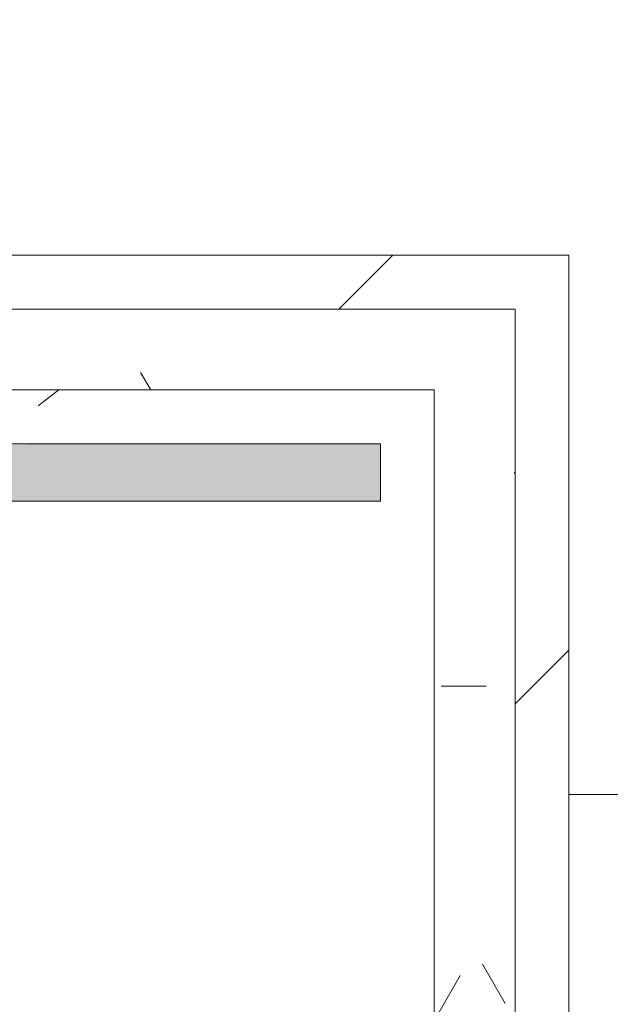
# Model space of a CAD drawing. Header units: millimetres. Extents: x 5980700 to 6194397, y -12939 to 2351883.
# Tile 66 of 124: x 6036257 to 6036367, y -3742 to -3559. Entities that reach past the tile are written whole.
import ezdxf

# ---------------------------------------------------------------- set-up
doc = ezdxf.new("R2010")
doc.units = ezdxf.units.MM
for name, color, linetype, lineweight in [('A-FLOR-PATT', 8, 'Continuous', 18), ('A-WALL', 113, 'Continuous', 18), ('A-WALL-PATT', 111, 'Continuous', 25), ('S-COLS', 52, 'Continuous', 9)]:
    doc.layers.add(name, color=color, linetype=linetype, lineweight=lineweight)
pattern_1 = [(0, (0, 0), (101.6, 25.4), [8.382, -67.818, 8.382, -67.818, -406.4]), (0, (0, 0), (101.6, 25.4), [-152.4, 8.382, -144.018, 8.382, -67.818, -177.8]), (0, (0, 0), (101.6, 25.4), [-381, 8.382, -42.418, 8.382, -118.618]), (120, (38.1, 12.7), (-72.79704525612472, 75.28818102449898), [8.381999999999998, -67.81799999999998, 8.381999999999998, -67.81799999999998, -406.3999999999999]), (120, (38.1, 12.7), (-72.79704525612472, 75.28818102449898), [-152.4, 8.381999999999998, -144.018, 8.381999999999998, -67.81799999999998, -177.8]), (120, (38.1, 12.7), (-72.79704525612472, 75.28818102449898), [-380.9999999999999, 8.381999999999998, -42.41799999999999, 8.381999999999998, -118.618]), (240, (50.8, 63.5), (-28.80295474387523, -100.688181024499), [8.382, -67.818, 8.382, -67.818, -406.4]), (240, (50.8, 63.5), (-28.80295474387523, -100.688181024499), [-152.4, 8.382, -144.018, 8.382, -67.818, -177.8]), (240, (50.8, 63.5), (-28.80295474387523, -100.688181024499), [-381, 8.382, -42.418, 8.382, -118.618])]
pattern_2 = [(45, (0, 0), (-53.03300858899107, 53.03300858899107), [])]

# ---------------------------------------------------------------- blocks, each defined once
blk = doc.blocks.new('_ARQPWR_Pilar perfil I - _TP01-4283042-PLANTA DE CAIMENTO DE PISOS - TÉRREO')
at = {"layer": 'S-COLS', "lineweight": 5}
blk.add_hatch(color=256, dxfattribs=at).paths.add_polyline_path([(5.34999999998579, -122.999999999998), (127.9999999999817, -122.999999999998), (127.9999999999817, -112.2999999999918), (16.04999999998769, -112.2999999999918), (8.483957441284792, -109.1660425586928), (5.34999999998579, -101.5999999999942), (5.349999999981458, 101.6000000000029), (8.483957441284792, 109.1660425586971), (16.04999999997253, 112.3000000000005), (127.9999999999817, 112.3000000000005), (127.9999999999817, 123.0000000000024), (-128.0000000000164, 122.4003904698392), (-128.0000000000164, 112.3000000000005), (-16.05000000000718, 112.3000000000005), (-8.483957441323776, 109.1660425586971), (-5.350000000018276, 101.6000000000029), (-5.352570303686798, -101.6062052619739), (-8.483957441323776, -109.1660425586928), (-16.05000000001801, -112.2999999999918), (-128.0000000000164, -112.307521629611), (-127.3958969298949, -122.999999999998), (-5.346365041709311, -122.999999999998)])
at = {"layer": 'S-COLS', "color": 90, "lineweight": 5}
for p, q in [((127.9999999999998, 123.0000000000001), (-128.0000000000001, 123.0000000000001)), ((127.9999999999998, 112.3000000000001), (127.9999999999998, 123.0000000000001)), ((16.04999999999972, 112.3000000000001), (127.9999999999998, 112.3000000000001))]:
    blk.add_line(p, q, dxfattribs=at)
blk = doc.blocks.new('FX-PNC-PILAR-TP2 - FX-PNC-PILAR-TP01-4296264-PLANTA DE CAIMENTO DE PISOS - TÉRREO')
at = {"layer": 'A-WALL-PATT', "lineweight": 5}
h = blk.add_hatch(dxfattribs=at)
h.set_pattern_fill('FP_108', color=135, style=0, pattern_type=2)
h.set_pattern_definition([(49.99999999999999, (2e-05, -3e-05), (364.3679291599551, -31.87829433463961), [38.1, -419.1]), (355, (2e-05, -3e-05), (-70.48585119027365, 382.1133031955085), [30.48, -335.28]), (100.451, (30.364, -2.657), (293.8850033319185, 350.2333756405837), [32.38, -356.18]), (46.184, (2e-05, 101.6), (542.1584806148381, -84.08582678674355), [57.15, -628.65]), (96.636, (45.18, 94.59299999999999), (474.8048986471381, 494.8554198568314), [48.57, -534.27]), (351.184, (2e-05, 101.6), (474.8101998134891, 494.8500824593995), [45.72, -502.92]), (21, (50.8, 76.2), (303.2284677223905, -204.530461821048), [38.1, -419.1]), (326, (50.8, 76.2), (123.6038908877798, 368.3760440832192), [30.48, -335.28]), (71.45100000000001, (76.069, 59.15600000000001), (426.8341253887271, 163.8427355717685), [32.38, -356.18]), (37.50000000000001, (2e-05, -3e-05), (6.176645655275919, 169.1101515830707), [16.764, -314.452, 16.764, -323.596, -336.55]), (37.50000000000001, (2e-05, -3e-05), (6.176645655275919, 169.1101515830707), [-671.576, 16.764, -319.786]), (7.499999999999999, (2e-05, -3e-05), (133.63887623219, 200.3614940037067), [16.764, -177.292, 16.764, -306.832, -128.27]), (7.499999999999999, (2e-05, -3e-05), (133.63887623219, 200.3614940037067), [-517.6519999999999, 16.764, -111.506]), (327.5, (-113.284, -3e-05), (271.1818188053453, -11.45836264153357), [16.764, -110.236, 16.764, -379.476, -525.78]), (327.5, (-113.284, -3e-05), (271.1818188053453, -11.45836264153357), [-523.24, 16.764, -509.016]), (317.5, (-164.084, -3e-05), (296.2585102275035, 50.85284694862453), [16.764, -148.336, 16.764, -246.38, -373.38]), (317.5, (-164.084, -3e-05), (296.2585102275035, 50.85284694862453), [-428.244, 16.764, -356.616])])
h.paths.add_polyline_path([(-4287.253516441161, -3893.84182177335), (-4140.61664669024, -3893.84182177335), (-4140.61664669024, -3627.841821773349), (-4291.627681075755, -3627.841821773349), (-4291.627681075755, -3637.841821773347), (-4150.616646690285, -3637.841821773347), (-4150.616646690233, -3648.541821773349), (-4262.566646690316, -3648.541821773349), (-4270.132689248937, -3651.675779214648), (-4273.266646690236, -3659.241821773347), (-4272.617582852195, -3864.008800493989), (-4270.132689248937, -3870.007864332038), (-4262.566646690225, -3873.141821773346), (-4150.616646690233, -3873.141821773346), (-4150.616646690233, -3883.841821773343), (-4291.627681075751, -3883.841821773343), (-4291.627681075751, -3893.841821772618)])
h.paths.add_polyline_path([(-4291.627681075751, -3871.883041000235), (-4286.833374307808, -3869.362714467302), (-4283.966646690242, -3862.340588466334), (-4284.615710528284, -3657.674843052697), (-4287.759559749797, -3651.675779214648), (-4291.627681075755, -3649.800602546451), (-4291.627681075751, -3870.007864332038)])
at = {"layer": 'A-WALL', "color": 130, "lineweight": 9}
for p, q in [((-4140.61664669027, -3627.841821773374), (-4272.298216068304, -3627.841821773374)), ((-4140.61664669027, -3893.841821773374), (-4140.61664669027, -3627.841821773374))]:
    blk.add_line(p, q, dxfattribs=at)
blk = doc.blocks.new('BE-PMSa-MOD-ARQ-CONEXAODOFUTURO-EX-000-R_rvt-1-PLANTA DE CAIMENTO DE PISOS - TÉRREO')
at = {"layer": 'A-FLOR-PATT', "lineweight": 5}
h = blk.add_hatch(dxfattribs=at)
h.set_pattern_fill('FP_19', color=71, style=0, pattern_type=2)
h.set_pattern_definition([(0, (1076.385, -4153.340999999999), (0, 450), []), (90, (1076.385, -4153.340999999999), (-450, 2.755455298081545e-14), [])])
h.paths.add_polyline_path([(-1408.117406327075, -6885.841005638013), (-1448.117406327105, -6885.841005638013), (-1448.117406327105, -6165.841005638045), (-1458.117406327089, -6165.841005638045), (-1458.117406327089, -6154.841005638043), (-1478.122472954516, -6154.841005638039), (-1478.122472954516, -6265.841005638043), (-1497.12247295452, -6265.841005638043), (-1497.12247295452, -6135.841005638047), (-1458.117406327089, -6135.841005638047), (-1458.117406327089, -6125.841005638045), (-1448.117406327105, -6125.841005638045), (-1448.117406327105, -6085.84100563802), (-1408.117406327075, -6085.84100563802), (-1408.117406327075, -6125.841005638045), (-1398.117406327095, -6125.841005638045), (-1398.117406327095, -6135.841005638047), (-1359.11233969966, -6135.841005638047), (-1359.11233969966, -6265.841005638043), (-1378.112339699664, -6265.841005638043), (-1379.117406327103, -6154.841005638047), (-1398.117406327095, -6154.841005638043), (-1398.117406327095, -6165.841005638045), (-1408.117406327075, -6165.841005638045), (-1408.117406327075, -6804.748590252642)])
h.paths.add_polyline_path([(-422.2840729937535, -6885.841005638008), (-462.2840729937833, -6885.841005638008), (-462.2840729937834, -6165.841005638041), (-472.284072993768, -6165.841005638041), (-472.284072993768, -6154.841005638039), (-492.2891396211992, -6154.841005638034), (-492.2891396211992, -6265.841005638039), (-511.2891396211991, -6265.841005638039), (-511.2891396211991, -6135.841005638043), (-472.284072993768, -6135.841005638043), (-472.284072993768, -6125.841005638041), (-462.2840729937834, -6125.841005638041), (-462.2840729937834, -6085.841005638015), (-422.2840729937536, -6085.841005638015), (-422.2840729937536, -6125.841005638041), (-412.2840729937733, -6125.841005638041), (-412.2840729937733, -6135.841005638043), (-373.2790063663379, -6135.841005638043), (-373.2790063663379, -6265.841005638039), (-392.2790063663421, -6265.841005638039), (-393.2840729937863, -6154.841005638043), (-412.2840729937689, -6154.841005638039), (-412.2840729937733, -6165.841005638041), (-422.2840729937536, -6165.841005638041), (-422.2840729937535, -6804.748590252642)])
h.paths.add_polyline_path([(563.5492603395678, -6885.841005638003), (523.5492603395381, -6885.841005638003), (523.5492603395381, -6165.841005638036), (513.5492603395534, -6165.841005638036), (513.5492603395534, -6154.84100563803), (493.5441937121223, -6154.841005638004), (493.5441937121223, -6265.841005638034), (474.5441937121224, -6265.841005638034), (474.5441937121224, -6135.841005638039), (513.5492603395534, -6135.841005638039), (513.5492603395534, -6125.841005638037), (523.5492603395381, -6125.841005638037), (523.5492603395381, -6085.841005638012), (563.5492603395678, -6085.841005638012), (563.5492603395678, -6125.841005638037), (573.5492603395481, -6125.841005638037), (573.5492603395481, -6135.841005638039), (612.5543269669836, -6135.841005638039), (612.5543269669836, -6265.841005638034), (593.5543269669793, -6265.841005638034), (592.5492603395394, -6154.841005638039), (573.5492603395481, -6154.841005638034), (573.5492603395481, -6165.841005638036), (563.5492603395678, -6165.841005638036), (563.5492603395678, -6804.748590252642)])
h.paths.add_polyline_path([(1549.382593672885, -6885.841005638), (1509.382593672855, -6885.841005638), (1509.382593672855, -6165.841005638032), (1499.38259367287, -6165.841005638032), (1499.38259367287, -6154.841005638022), (1479.377527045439, -6154.841005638), (1479.377527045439, -6265.84100563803), (1460.377527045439, -6265.84100563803), (1460.377527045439, -6135.841005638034), (1499.38259367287, -6135.841005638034), (1499.38259367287, -6125.841005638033), (1509.382593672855, -6125.841005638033), (1509.382593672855, -6085.841005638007), (1549.382593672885, -6085.841005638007), (1549.382593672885, -6125.841005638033), (1559.382593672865, -6125.841005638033), (1559.382593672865, -6135.841005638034), (1598.387660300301, -6135.841005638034), (1598.387660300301, -6265.84100563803), (1579.387660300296, -6265.84100563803), (1578.382593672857, -6154.841005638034), (1559.382593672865, -6154.84100563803), (1559.382593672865, -6165.841005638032), (1549.382593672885, -6165.841005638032), (1549.382593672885, -6839.505983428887)])
h.paths.add_polyline_path([(-3379.784072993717, -6885.841005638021), (-3419.784072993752, -6885.841005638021), (-3419.784072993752, -6165.841005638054), (-3429.784072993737, -6165.841005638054), (-3429.784072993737, -6154.841005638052), (-3449.789139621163, -6154.841005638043), (-3449.789139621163, -6265.841005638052), (-3468.789139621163, -6265.841005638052), (-3468.789139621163, -6135.841005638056), (-3429.784072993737, -6135.841005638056), (-3429.784072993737, -6125.841005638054), (-3419.784072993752, -6125.841005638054), (-3419.784072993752, -6085.841005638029), (-3379.784072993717, -6085.841005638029), (-3379.784072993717, -6125.841005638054), (-3369.784072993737, -6125.841005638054), (-3369.784072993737, -6135.841005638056), (-3330.779006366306, -6135.841005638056), (-3330.779006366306, -6265.841005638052), (-3349.779006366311, -6265.841005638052), (-3350.784072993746, -6154.841005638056), (-3369.784072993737, -6154.841005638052), (-3369.784072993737, -6165.841005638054), (-3379.784072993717, -6165.841005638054), (-3379.784072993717, -6804.748590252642)])
h.paths.add_polyline_path([(-2393.950739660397, -6885.841005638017), (-2433.950739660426, -6885.841005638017), (-2433.950739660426, -6165.841005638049), (-2443.950739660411, -6165.841005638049), (-2443.950739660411, -6154.841005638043), (-2463.955806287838, -6154.841005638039), (-2463.955806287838, -6265.841005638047), (-2482.955806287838, -6265.841005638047), (-2482.955806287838, -6135.841005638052), (-2443.950739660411, -6135.841005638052), (-2443.950739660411, -6125.84100563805), (-2433.950739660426, -6125.84100563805), (-2433.950739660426, -6085.841005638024), (-2393.950739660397, -6085.841005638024), (-2393.950739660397, -6125.84100563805), (-2383.950739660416, -6125.84100563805), (-2383.950739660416, -6135.841005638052), (-2344.945673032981, -6135.841005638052), (-2344.945673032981, -6265.841005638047), (-2363.945673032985, -6265.841005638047), (-2364.950739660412, -6154.841005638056), (-2383.950739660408, -6154.841005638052), (-2383.950739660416, -6165.841005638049), (-2393.950739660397, -6165.841005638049), (-2393.950739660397, -6804.748590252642)])
h.paths.add_polyline_path([(-1633.586260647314, -8187.825683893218), (-1326.11487301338, -8187.825683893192), (-1326.11487301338, -6915.841005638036), (-1408.117406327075, -6915.841005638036), (-1408.117406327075, -6885.841005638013), (-1222.284072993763, -6885.841005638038), (-1222.284072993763, -6915.841005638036), (-1296.11487301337, -6915.841005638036), (-1296.11487301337, -8187.825683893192), (-340.281539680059, -8187.825683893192), (-340.281539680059, -6915.841005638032), (-422.2840729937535, -6915.841005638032), (-422.2840729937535, -6885.841005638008), (-236.4507396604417, -6885.841005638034), (-236.4507396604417, -6915.841005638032), (-310.281539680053, -6915.841005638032), (-310.2815396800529, -8187.825683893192), (645.5517936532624, -8187.825683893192), (645.5517936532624, -6915.841005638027), (563.5492603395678, -6915.841005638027), (563.5492603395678, -6885.841005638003), (749.3825936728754, -6885.84100563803), (749.3825936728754, -6915.841005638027), (675.5517936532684, -6915.841005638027), (675.5517936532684, -8187.825683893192), (1631.385126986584, -8187.825683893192), (1631.385126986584, -6915.841005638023), (1549.382593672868, -6915.841005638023), (1549.382593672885, -6885.841005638), (1876.385126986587, -6885.841005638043), (1876.385126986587, -5160.841005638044), (1819.382593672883, -5160.84100563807), (1819.382593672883, -5130.841005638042), (1876.385126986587, -5130.841005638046), (1876.385126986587, -3880.841005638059), (1437.385126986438, -3880.841005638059), (1436.385126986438, -3898.231985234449), (1424.554938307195, -3898.231985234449), (1424.554938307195, -3931.218364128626), (1419.460598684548, -3931.218364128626), (1419.460598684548, -3946.925911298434), (1413.385126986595, -3946.925911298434), (1413.385126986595, -3958.858886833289), (1444.385126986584, -3958.858886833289), (1444.385126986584, -3970.828505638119), (1370.385126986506, -3970.828505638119), (1370.385126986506, -3958.948636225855), (1401.385126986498, -3958.858886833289), (1401.385126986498, -3946.925911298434), (1395.309655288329, -3946.925911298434), (1395.309655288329, -3931.218364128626), (1390.215315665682, -3931.218364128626), (1390.215315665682, -3898.231985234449), (1377.385126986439, -3897.231985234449), (1377.385126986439, -3880.841005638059), (938.3851269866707, -3880.841005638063), (938.385126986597, -5130.841005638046), (1019.382593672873, -5130.841005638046), (1019.382593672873, -5160.841005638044), (816.3825936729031, -5160.84100563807), (816.3825936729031, -5130.841005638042), (908.3851269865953, -5130.841005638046), (908.3851269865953, -3880.841005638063), (469.3851269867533, -3880.841005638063), (468.3851269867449, -3898.231985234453), (456.554938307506, -3898.231985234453), (456.554938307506, -3931.21836412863), (451.4605986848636, -3931.21836412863), (451.4605986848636, -3946.925911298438), (445.3851269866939, -3946.925911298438), (445.3851269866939, -3958.948636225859), (476.3851269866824, -3958.948636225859), (476.3851269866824, -3970.828505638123), (402.3851269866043, -3970.828505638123), (402.3851269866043, -3958.858886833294), (433.3851269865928, -3958.858886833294), (433.3851269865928, -3946.925911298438), (427.3096552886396, -3946.925911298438), (427.3096552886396, -3931.21836412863), (422.2153156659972, -3931.21836412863), (422.2153156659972, -3898.231985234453), (409.3851269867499, -3897.231985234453), (409.3851269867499, -3880.841005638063), (-29.61487301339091, -3880.841005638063), (-29.61487301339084, -5130.841005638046), (16.38259367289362, -5130.841005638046), (16.38259367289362, -5160.841005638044), (-116.6174063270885, -5160.84100563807), (-116.6174063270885, -5130.841005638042), (-59.61487301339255, -5130.841005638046), (-59.61487301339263, -3880.841005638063), (-498.6148730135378, -3880.841005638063), (-499.6148730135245, -3898.231985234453), (-511.4450616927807, -3898.231985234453), (-511.4450616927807, -3931.21836412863), (-516.5394013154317, -3931.21836412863), (-516.5394013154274, -3946.925911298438), (-522.6148730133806, -3946.925911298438), (-522.6148730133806, -3958.858886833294), (-491.6148730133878, -3958.858886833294), (-491.6148730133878, -3970.828505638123), (-565.614873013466, -3970.828505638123), (-565.614873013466, -3958.948636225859), (-534.6148730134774, -3958.858886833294), (-534.6148730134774, -3946.925911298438), (-540.6903447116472, -3946.925911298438), (-540.6903447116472, -3931.21836412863), (-545.7846843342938, -3931.21836412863), (-545.7846843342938, -3898.231985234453), (-558.6148730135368, -3897.231985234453), (-558.6148730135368, -3880.841005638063), (-997.6148730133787, -3880.841005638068), (-997.6148730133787, -5130.841005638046), (-916.6174063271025, -5130.841005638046), (-916.6174063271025, -5160.841005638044), (-1084.617406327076, -5160.84100563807), (-1084.617406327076, -5130.841005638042), (-1027.61487301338, -5130.841005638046), (-1027.614873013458, -3880.841005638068), (-1466.614873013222, -3880.841005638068), (-1467.614873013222, -3898.231985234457), (-1479.44506169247, -3898.231985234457), (-1479.44506169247, -3931.218364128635), (-1484.539401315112, -3931.218364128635), (-1484.539401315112, -3946.925911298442), (-1490.614873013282, -3946.925911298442), (-1490.614873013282, -3958.948636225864), (-1459.614873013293, -3958.948636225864), (-1459.614873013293, -3970.828505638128), (-1533.614873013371, -3970.828505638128), (-1533.614873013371, -3958.858886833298), (-1502.614873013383, -3958.858886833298), (-1502.614873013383, -3946.925911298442), (-1508.690344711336, -3946.925911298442), (-1508.690344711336, -3931.218364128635), (-1513.784684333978, -3931.218364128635), (-1513.784684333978, -3898.231985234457), (-1526.614873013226, -3897.231985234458), (-1526.614873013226, -3880.841005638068), (-1965.614873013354, -3880.841005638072), (-1965.614873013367, -5130.841005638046), (-1884.61740632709, -5130.841005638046), (-1884.61740632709, -5160.841005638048), (-2052.617406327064, -5160.84100563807), (-2052.617406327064, -5130.841005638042), (-1995.614873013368, -5130.841005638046), (-1995.614873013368, -3880.841005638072), (-2434.614873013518, -3880.841005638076), (-2435.614873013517, -3898.231985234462), (-2447.445061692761, -3898.231985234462), (-2447.445061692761, -3931.218364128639), (-2452.539401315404, -3931.218364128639), (-2452.539401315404, -3946.925911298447), (-2458.614873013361, -3946.925911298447), (-2458.614873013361, -3958.858886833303), (-2427.614873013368, -3958.858886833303), (-2427.614873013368, -3970.828505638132), (-2501.614873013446, -3970.828505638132), (-2501.614873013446, -3958.948636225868), (-2470.614873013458, -3958.858886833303), (-2470.614873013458, -3946.925911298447), (-2476.690344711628, -3946.925911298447), (-2476.690344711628, -3931.218364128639), (-2481.78468433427, -3931.218364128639), (-2481.78468433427, -3898.231985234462), (-2494.614873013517, -3897.231985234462), (-2494.614873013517, -3880.841005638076), (-2933.614873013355, -3880.841005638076), (-2933.614873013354, -5130.841005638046), (-2852.617406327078, -5130.841005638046), (-2852.617406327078, -5160.841005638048), (-2963.614873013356, -5160.841005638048), (-2963.614873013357, -3730.841005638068), (-273.614873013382, -3730.841005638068), (-273.6148730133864, -1905.841005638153), (-333.6148730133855, -1905.841005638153), (-333.6148730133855, -1920.841005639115), (-403.6148730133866, -1920.841005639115), (-403.6148730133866, -1905.841005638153), (-413.6148730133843, -1905.841005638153), (-413.6148730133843, -2645.841005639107), (-403.614873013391, -2645.841005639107), (-403.614873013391, -2656.841005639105), (-383.6098063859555, -2656.841005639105), (-383.6098063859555, -2545.841005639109), (-364.6098063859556, -2545.841005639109), (-364.6098063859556, -2675.841005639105), (-403.614873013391, -2675.841005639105), (-403.614873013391, -2685.841005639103), (-413.6148730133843, -2685.841005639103), (-413.6148730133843, -2725.841005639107), (-443.614873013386, -2725.841005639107), (-443.614873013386, -2685.841005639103), (-453.6148730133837, -2685.841005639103), (-453.6148730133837, -2675.841005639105), (-492.6199396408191, -2675.841005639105), (-492.6199396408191, -2545.841005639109), (-473.6199396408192, -2545.841005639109), (-472.6148730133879, -2656.841005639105), (-453.6148730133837, -2656.841005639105), (-453.6148730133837, -2645.841005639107), (-443.614873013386, -2645.841005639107), (-443.614873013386, -1905.841005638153), (-1243.614873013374, -1905.841005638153), (-1243.614873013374, -1920.841005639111), (-1313.614873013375, -1920.841005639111), (-1313.614873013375, -1905.841005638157), (-1861.627696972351, -1905.841005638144), (-1861.627696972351, -2730.841005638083), (-1891.627696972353, -2730.841005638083), (-1891.627696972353, -2503.341005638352), (-4291.627696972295, -2503.34100563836), (-4291.627696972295, -3602.841794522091), (-4115.616662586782, -3602.841794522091), (-4115.616662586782, -3918.841794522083), (-4291.627696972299, -3918.841794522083), (-4291.62769697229, -6885.841005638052), (-4179.784072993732, -6885.841005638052), (-4179.784072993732, -6915.841005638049), (-4291.62769697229, -6915.841005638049), (-4291.62769697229, -8187.825683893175), (-3297.781539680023, -8187.825683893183), (-3297.781539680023, -6915.841005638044), (-3379.784072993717, -6915.841005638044), (-3379.784072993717, -6885.841005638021), (-3193.950739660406, -6885.841005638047), (-3193.950739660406, -6915.841005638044), (-3267.781539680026, -6915.841005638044), (-3267.781539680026, -8187.825683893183), (-2311.948206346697, -8187.825683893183), (-2311.948206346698, -6915.84100563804), (-2393.950739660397, -6915.84100563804), (-2393.950739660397, -6885.841005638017), (-2208.117406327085, -6885.841005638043), (-2208.117406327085, -6915.84100563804), (-2281.948206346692, -6915.84100563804), (-2281.948206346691, -8187.825683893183), (-1634.040783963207, -8187.825683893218)])
h.paths.add_polyline_path([(1081.283969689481, -8177.824964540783), (974.2429165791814, -8177.757752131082), (969.89444838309, -8176.62737626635), (962.5990053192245, -8171.491896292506), (958.4892938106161, -8163.573126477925), (957.9528572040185, -8159.112278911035), (958.3458896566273, -8046.283814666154), (960.307945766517, -8039.866218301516), (963.7283128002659, -8032.919235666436), (963.7283128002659, -7942.145418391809), (961.4375489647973, -7935.578149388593), (960.4463710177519, -7926.6496358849), (961.5940795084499, -7650.620109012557), (964.0656786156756, -7630.220274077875), (974.8299487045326, -7602.120334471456), (992.0949357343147, -7577.474922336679), (1014.827323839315, -7557.759074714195), (1044.094972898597, -7543.599703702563), (1071.00633885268, -7537.47041637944), (1104.593384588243, -7534.802663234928), (1150.72110646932, -7533.999939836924), (1177.139309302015, -7534.536061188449), (1217.145192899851, -7537.754905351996), (1245.244404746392, -7544.159408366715), (1272.081338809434, -7557.769795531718), (1294.810519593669, -7577.489024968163), (1312.071615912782, -7602.136909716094), (1322.831558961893, -7630.238285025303), (1326.446371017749, -7660.111296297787), (1325.461348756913, -7935.551189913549), (1322.756520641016, -7944.035336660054), (1322.75652064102, -8032.919235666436), (1327.175489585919, -8039.484241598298), (1328.701960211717, -8047.249322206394), (1328.191987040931, -8166.732035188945), (1324.318356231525, -8173.441360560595), (1317.609030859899, -8177.314991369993), (1313.735400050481, -8177.824964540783)])
h.paths.add_polyline_path([(327.9020667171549, -8177.824964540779), (-11.59041675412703, -8177.757752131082), (-15.938884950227, -8176.627376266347), (-23.23432801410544, -8171.491896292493), (-27.34403952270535, -8163.573126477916), (-27.88047612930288, -8159.11227891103), (-27.48744367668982, -8046.283814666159), (-25.52538756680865, -8039.866218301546), (-22.10502053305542, -8032.919235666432), (-22.10502053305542, -7942.145418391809), (-24.39578436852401, -7935.578149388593), (-25.38696231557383, -7926.649635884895), (-24.23925382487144, -7650.620109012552), (-21.76765471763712, -7630.220274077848), (-11.00338462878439, -7602.120334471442), (6.261602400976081, -7577.474922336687), (28.99399050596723, -7557.759074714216), (58.26163956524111, -7543.599703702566), (85.1730055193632, -7537.470416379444), (118.760051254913, -7534.802663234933), (164.8877731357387, -7533.999939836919), (197.9780157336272, -7535.04143530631), (231.3118595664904, -7537.754905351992), (259.4110714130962, -7544.159408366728), (286.2480054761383, -7557.769795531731), (308.9771862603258, -7577.48902496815), (326.2382825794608, -7602.136909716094), (336.9982256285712, -7630.238285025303), (340.613037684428, -7660.111296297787), (339.6280154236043, -7935.551189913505), (336.9231873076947, -7944.035336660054), (336.923187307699, -8032.919235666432), (341.3421562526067, -8039.484241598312), (342.8686268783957, -8047.249322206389), (342.3586537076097, -8166.73203518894), (338.4850228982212, -8173.441360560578), (331.7756975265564, -8177.314991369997)])
h.paths.add_polyline_path([(-992.9312666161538, -8177.824964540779), (-1001.772218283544, -8176.627376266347), (-1009.067661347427, -8171.491896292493), (-1013.177372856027, -8163.573126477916), (-1013.713809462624, -8159.11227891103), (-1013.320777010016, -8046.283814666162), (-1011.358720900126, -8039.866218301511), (-1007.938353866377, -8032.919235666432), (-1007.938353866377, -7942.145418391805), (-1010.229117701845, -7935.57814938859), (-1011.220295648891, -7926.649635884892), (-1010.072587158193, -7650.620109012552), (-1007.600988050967, -7630.22027407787), (-996.8367179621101, -7602.120334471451), (-979.5717309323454, -7577.474922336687), (-956.8393428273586, -7557.75907471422), (-927.5716937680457, -7543.599703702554), (-900.6603278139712, -7537.470416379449), (-867.0732820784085, -7534.802663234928), (-820.9455601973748, -7533.999939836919), (-794.5273573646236, -7534.536061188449), (-754.5214737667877, -7537.754905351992), (-726.4222619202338, -7544.159408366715), (-699.5853278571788, -7557.769795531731), (-676.8561470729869, -7577.489024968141), (-659.5950507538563, -7602.136909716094), (-648.8351077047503, -7630.238285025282), (-645.2202956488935, -7660.111296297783), (-646.2053179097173, -7935.55118991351), (-648.9101460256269, -7944.035336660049), (-648.9101460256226, -8032.919235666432), (-644.4911770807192, -8039.484241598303), (-642.9647064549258, -8047.249322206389), (-643.4746796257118, -8166.73203518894), (-647.3483104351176, -8173.441360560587), (-654.0576358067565, -8177.314991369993), (-661.1148590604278, -8177.824964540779), (-979.7632562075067, -8177.824964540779)])
h.paths.add_polyline_path([(-1863.06921016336, -8177.824964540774), (-1973.078744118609, -8177.757752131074), (-1977.427212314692, -8176.627376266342), (-1984.722655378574, -8171.491896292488), (-1988.832366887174, -8163.573126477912), (-1989.368803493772, -8159.112278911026), (-1988.975771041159, -8046.283814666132), (-1987.013714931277, -8039.866218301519), (-1983.593347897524, -8032.919235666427), (-1983.593347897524, -7942.145418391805), (-1985.884111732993, -7935.578149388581), (-1986.875289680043, -7926.649635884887), (-1985.72758118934, -7650.620109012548), (-1983.255982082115, -7630.22027407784), (-1972.491711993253, -7602.120334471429), (-1955.226724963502, -7577.474922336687), (-1932.494336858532, -7557.75907471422), (-1903.22668779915, -7543.599703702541), (-1876.315321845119, -7537.470416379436), (-1842.728276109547, -7534.802663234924), (-1796.60055422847, -7533.999939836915), (-1770.182351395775, -7534.53606118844), (-1730.176467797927, -7537.754905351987), (-1702.077255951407, -7544.159408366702), (-1675.240321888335, -7557.769795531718), (-1652.511141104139, -7577.489024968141), (-1635.250044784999, -7602.136909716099), (-1624.449879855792, -7630.570680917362), (-1620.875289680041, -7660.111296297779), (-1621.860311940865, -7935.551189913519), (-1624.565140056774, -7944.035336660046), (-1624.56514005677, -8032.919235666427), (-1620.146171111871, -8039.484241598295), (-1618.619700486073, -8047.249322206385), (-1619.129673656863, -8166.732035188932), (-1623.003304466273, -8173.441360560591), (-1629.712629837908, -8177.314991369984), (-1633.586260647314, -8177.824964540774)])
h.paths.add_polyline_path([(-2619.419593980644, -8177.82496454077), (-2958.912077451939, -8177.75775213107), (-2963.260545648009, -8176.627376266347), (-2970.555988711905, -8171.491896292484), (-2974.665700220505, -8163.573126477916), (-2975.202136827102, -8159.112278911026), (-2974.809104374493, -8046.283814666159), (-2972.847048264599, -8039.866218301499), (-2969.426681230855, -8032.919235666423), (-2969.426681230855, -7942.145418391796), (-2971.717445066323, -7935.578149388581), (-2972.708623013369, -7926.343502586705), (-2971.56091452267, -7650.620109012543), (-2969.089315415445, -7630.220274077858), (-2958.325045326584, -7602.120334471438), (-2941.060058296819, -7577.474922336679), (-2918.327670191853, -7557.759074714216), (-2889.060021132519, -7543.599703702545), (-2862.148655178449, -7537.470416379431), (-2828.561609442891, -7534.802663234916), (-2782.4338875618, -7533.999939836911), (-2756.015684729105, -7534.536061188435), (-2716.009801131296, -7537.754905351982), (-2687.910589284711, -7544.159408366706), (-2661.073655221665, -7557.769795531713), (-2638.344474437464, -7577.489024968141), (-2621.08337811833, -7602.136909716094), (-2610.323435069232, -7630.23828502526), (-2606.708623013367, -7660.111296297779), (-2607.693645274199, -7935.551189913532), (-2610.398473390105, -7944.035336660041), (-2610.3984733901, -8032.919235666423), (-2605.979504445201, -8039.48424159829), (-2604.453033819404, -8047.24932220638), (-2604.963006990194, -8166.732035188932), (-2608.836637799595, -8173.441360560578), (-2615.545963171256, -8177.314991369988)])
h.paths.add_polyline_path([(-3630.1498973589, -8105.84028628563), (-3969.023528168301, -8105.330313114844), (-3975.732853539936, -8101.456682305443), (-3979.606484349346, -8094.747356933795), (-3980.116457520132, -8090.87372612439), (-3980.116457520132, -7975.264643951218), (-3978.589986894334, -7967.499563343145), (-3974.171017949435, -7960.934557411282), (-3974.171017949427, -7871.338078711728), (-3976.875846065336, -7863.56651165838), (-3977.860868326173, -7854.637361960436), (-3976.712378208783, -7578.635430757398), (-3974.171017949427, -7558.057631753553), (-3963.48611322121, -7530.152231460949), (-3944.369171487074, -7503.894264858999), (-3919.652445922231, -7483.835936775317), (-3896.658902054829, -7472.174730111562), (-3866.537949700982, -7465.428494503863), (-3828.55380661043, -7462.551382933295), (-3781.621430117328, -7462.015261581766), (-3756.007881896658, -7462.817984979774), (-3721.171753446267, -7465.770227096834), (-3693.081068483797, -7472.168114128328), (-3666.241821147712, -7485.77439645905), (-3643.509433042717, -7505.490244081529), (-3626.244446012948, -7530.135656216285), (-3615.142810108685, -7561.020111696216), (-3611.858645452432, -7588.126618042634), (-3612.852046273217, -7863.593471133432), (-3615.142810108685, -7872.075620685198), (-3615.142810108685, -7962.107780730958), (-3611.722443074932, -7967.881540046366), (-3609.760386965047, -7974.299136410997), (-3609.367354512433, -7980.998444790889), (-3609.903791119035, -8091.58844822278), (-3614.013502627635, -8099.507218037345), (-3621.308945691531, -8104.642698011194), (-3625.657413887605, -8105.77307387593)])
h.paths.add_polyline_path([(-2052.617406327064, -5960.841005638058), (-2092.617406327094, -5960.841005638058), (-2092.617406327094, -5920.841005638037), (-2102.617406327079, -5920.841005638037), (-2102.617406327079, -5910.841005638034), (-2141.62247295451, -5910.841005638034), (-2141.62247295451, -5780.841005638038), (-2122.62247295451, -5780.841005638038), (-2121.61740632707, -5891.841005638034), (-2102.617406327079, -5891.841005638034), (-2102.617406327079, -5880.841005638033), (-2092.617406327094, -5880.841005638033), (-2092.617406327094, -5160.84100563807), (-2052.617406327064, -5160.84100563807), (-2052.617406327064, -5880.841005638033), (-2042.61740632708, -5880.841005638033), (-2042.61740632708, -5891.841005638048), (-2022.612339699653, -5891.84100563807), (-2022.612339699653, -5780.841005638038), (-2003.612339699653, -5780.841005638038), (-2003.612339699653, -5910.841005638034), (-2042.61740632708, -5910.841005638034), (-2042.61740632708, -5920.841005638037), (-2052.617406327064, -5920.841005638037)])
h.paths.add_polyline_path([(-116.6174063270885, -5960.841005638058), (-156.6174063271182, -5960.841005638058), (-156.6174063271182, -5920.841005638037), (-166.6174063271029, -5920.841005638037), (-166.6174063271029, -5910.841005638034), (-205.6224729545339, -5910.841005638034), (-205.622472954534, -5780.841005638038), (-186.6224729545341, -5780.841005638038), (-185.6174063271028, -5891.841005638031), (-166.6174063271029, -5891.841005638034), (-166.6174063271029, -5880.841005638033), (-156.6174063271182, -5880.841005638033), (-156.6174063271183, -5160.84100563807), (-116.6174063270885, -5160.84100563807), (-116.6174063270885, -5880.841005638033), (-106.6174063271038, -5880.841005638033), (-106.6174063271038, -5891.841005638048), (-86.61233969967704, -5891.84100563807), (-86.61233969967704, -5780.841005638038), (-67.61233969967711, -5780.841005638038), (-67.61233969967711, -5910.841005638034), (-106.6174063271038, -5910.841005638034), (-106.6174063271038, -5920.841005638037), (-116.6174063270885, -5920.841005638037)])
h.paths.add_polyline_path([(776.3825936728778, -5960.841005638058), (776.3825936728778, -5920.841005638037), (766.382593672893, -5920.841005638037), (766.382593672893, -5910.841005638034), (727.3775270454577, -5910.841005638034), (727.3775270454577, -5780.841005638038), (746.3775270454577, -5780.841005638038), (747.3825936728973, -5891.841005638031), (766.382593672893, -5891.841005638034), (766.382593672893, -5880.841005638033), (776.3825936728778, -5880.841005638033), (776.3825936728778, -5160.84100563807), (816.3825936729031, -5160.84100563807), (816.3825936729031, -5880.841005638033), (826.3825936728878, -5880.841005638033), (826.3825936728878, -5891.841005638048), (846.3876603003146, -5891.84100563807), (846.3876603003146, -5780.841005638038), (865.3876603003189, -5780.841005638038), (865.3876603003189, -5910.841005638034), (826.3825936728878, -5910.841005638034), (826.3825936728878, -5920.841005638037), (816.3825936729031, -5920.841005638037), (816.3825936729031, -5960.841005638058)])
h.paths.add_polyline_path([(1819.382593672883, -5960.841005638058), (1779.382593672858, -5960.841005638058), (1779.382593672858, -5920.841005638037), (1769.382593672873, -5920.841005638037), (1769.382593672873, -5910.841005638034), (1730.377527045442, -5910.841005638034), (1730.377527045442, -5780.841005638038), (1749.377527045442, -5780.841005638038), (1750.382593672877, -5891.841005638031), (1769.382593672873, -5891.841005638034), (1769.382593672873, -5880.841005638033), (1779.382593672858, -5880.841005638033), (1779.382593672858, -5160.84100563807), (1819.382593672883, -5160.84100563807), (1819.382593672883, -5880.841005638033), (1829.382593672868, -5880.841005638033), (1829.382593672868, -5891.841005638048), (1849.387660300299, -5891.84100563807), (1849.387660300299, -5780.841005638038), (1868.387660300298, -5780.841005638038), (1868.387660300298, -5910.841005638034), (1829.382593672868, -5910.841005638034), (1829.382593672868, -5920.841005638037), (1819.382593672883, -5920.841005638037)])
h.paths.add_polyline_path([(-1084.617406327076, -5960.841005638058), (-1124.617406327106, -5960.841005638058), (-1124.617406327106, -5920.841005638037), (-1134.617406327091, -5920.841005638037), (-1134.617406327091, -5910.841005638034), (-1173.622472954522, -5910.841005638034), (-1173.622472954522, -5780.841005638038), (-1154.622472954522, -5780.841005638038), (-1153.617406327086, -5891.841005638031), (-1134.617406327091, -5891.841005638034), (-1134.617406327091, -5880.841005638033), (-1124.617406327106, -5880.841005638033), (-1124.617406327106, -5160.84100563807), (-1084.617406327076, -5160.84100563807), (-1084.617406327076, -5880.841005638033), (-1074.617406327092, -5880.841005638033), (-1074.617406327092, -5891.841005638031), (-1054.612339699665, -5891.841005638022), (-1054.612339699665, -5780.841005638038), (-1035.612339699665, -5780.841005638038), (-1035.612339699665, -5910.841005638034), (-1074.617406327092, -5910.841005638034), (-1074.617406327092, -5920.841005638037), (-1084.617406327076, -5920.841005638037)])
h.paths.add_polyline_path([(-3110.634122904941, -2404.163055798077), (-3089.559253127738, -2402.354946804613), (-3132.171954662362, -2402.354946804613)])
h.paths.add_polyline_path([(-2291.627696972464, -2404.163055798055), (-2270.089865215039, -2402.35494680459), (-2313.165528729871, -2402.35494680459)])
h.paths.add_polyline_path([(-3853.61484510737, -2404.163055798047), (-3832.077013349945, -2402.354946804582), (-3875.152676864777, -2402.354946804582)])
h.paths.add_polyline_path([(-3142.339160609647, -2401.501406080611), (-3183.55053015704, -2395.193534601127), (-3167.436312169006, -2399.394490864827)])
h.paths.add_polyline_path([(-2323.332734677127, -2401.501406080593), (-2364.544104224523, -2395.193534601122), (-2348.429886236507, -2399.394490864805)])
h.paths.add_polyline_path([(-3885.319882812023, -2401.501406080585), (-3924.116436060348, -2395.82307415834), (-3910.41703437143, -2399.394490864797)])
h.paths.add_polyline_path([(-3078.929085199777, -2401.501406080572), (-3053.233014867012, -2399.238353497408), (-3040.810482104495, -2395.666917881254), (-3078.059864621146, -2401.36836192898)])
h.paths.add_polyline_path([(-2259.922659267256, -2401.50140608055), (-2234.825507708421, -2399.394490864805), (-2218.711289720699, -2395.193534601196), (-2246.15749904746, -2399.394490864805)])
h.paths.add_polyline_path([(-3821.909807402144, -2401.501406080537), (-3790.606665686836, -2397.776597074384), (-3791.218334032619, -2396.803725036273), (-3808.144647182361, -2399.394490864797)])
h.paths.add_polyline_path([(-3195.652806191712, -2392.038486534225), (-3231.517499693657, -2380.53997742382), (-3221.157028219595, -2385.389568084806)])
h.paths.add_polyline_path([(-2376.646380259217, -2392.038486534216), (-2412.511073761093, -2380.539977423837), (-2402.150602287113, -2385.389568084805)])
h.paths.add_polyline_path([(-3938.633528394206, -2392.038486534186), (-3974.498221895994, -2380.539977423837), (-3964.137750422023, -2385.38956808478)])
h.paths.add_polyline_path([(-3025.615439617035, -2392.038486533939), (-3000.111217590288, -2385.389568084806), (-2989.750746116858, -2380.539977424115), (-3004.87697517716, -2385.389568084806)])
h.paths.add_polyline_path([(-3768.596161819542, -2392.038486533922), (-3743.091939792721, -2385.389568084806), (-3732.731468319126, -2380.539977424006), (-3747.857697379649, -2385.389568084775)])
h.paths.add_polyline_path([(-2206.609013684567, -2392.038486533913), (-2181.104791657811, -2385.389568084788), (-2170.744320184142, -2380.539977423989), (-2185.870549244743, -2385.389568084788)])
h.paths.add_polyline_path([(-2155.670651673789, -2373.484205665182), (-2133.355084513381, -2363.038603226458), (-2133.355084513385, -2361.809115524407), (-2135.705106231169, -2363.038603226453)])
h.paths.add_polyline_path([(-3717.6577998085, -2373.484205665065), (-3695.342232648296, -2363.038603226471), (-3695.342232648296, -2361.809115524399), (-3697.69225436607, -2363.038603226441)])
h.paths.add_polyline_path([(-2974.677077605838, -2373.484205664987), (-2952.361510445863, -2363.038603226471), (-2952.361510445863, -2361.809115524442), (-2954.711532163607, -2363.038603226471)])
h.paths.add_polyline_path([(-2866.444849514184, -2185.219820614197), (-2866.538478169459, -2184.601973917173), (-2866.538478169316, -2185.01231778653)])
h.paths.add_polyline_path([(-2047.43842358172, -2185.219820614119), (-2047.532052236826, -2184.601973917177), (-2047.532052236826, -2185.012317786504)])
h.paths.add_polyline_path([(-3609.42557171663, -2185.219820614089), (-3609.519200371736, -2184.601973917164), (-3609.519200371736, -2185.012317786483)])
h.paths.add_polyline_path([(-2883.407863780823, -2148.720022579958), (-2884.10884218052, -2147.229009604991), (-2884.10884218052, -2147.845730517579)])
h.paths.add_polyline_path([(-3626.38858598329, -2148.720022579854), (-3629.681118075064, -2144.157919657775), (-3627.089564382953, -2147.845730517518)])
h.paths.add_polyline_path([(-2064.401437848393, -2148.720022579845), (-2065.102416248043, -2147.229009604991), (-2065.102416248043, -2147.845730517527)])
h.paths.add_polyline_path([(-2910.729698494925, -2115.682279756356), (-2913.073377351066, -2112.904930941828), (-2913.073377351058, -2113.807924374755)])
h.paths.add_polyline_path([(-2091.723272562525, -2115.682279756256), (-2094.066951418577, -2112.904930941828), (-2094.066951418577, -2113.80792437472)])
h.paths.add_polyline_path([(-3653.710420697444, -2115.682279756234), (-3656.054099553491, -2112.904930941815), (-3656.054099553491, -2113.807924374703)])
h.paths.add_polyline_path([(-2946.813568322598, -2087.775475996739), (-2952.361510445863, -2083.643408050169), (-2952.361510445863, -2084.872895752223)])
h.paths.add_polyline_path([(-3689.794290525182, -2087.775475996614), (-3695.342232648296, -2083.643408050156), (-3695.342232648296, -2084.872895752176)])
h.paths.add_polyline_path([(-2127.807142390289, -2087.775475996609), (-2133.355084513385, -2083.643408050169), (-2133.355084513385, -2084.87289575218)])
h.paths.add_polyline_path([(-2412.511073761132, -2066.142033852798), (-2376.64638025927, -2054.643524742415), (-2402.150602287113, -2061.292443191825)])
h.paths.add_polyline_path([(-3974.498221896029, -2066.142033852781), (-3938.633528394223, -2054.643524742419), (-3964.137750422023, -2061.292443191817)])
h.paths.add_polyline_path([(-3231.517499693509, -2066.142033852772), (-3195.652806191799, -2054.64352474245), (-3221.15702821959, -2061.292443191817)])
h.paths.add_polyline_path([(-2989.750746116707, -2066.142033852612), (-3000.111217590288, -2061.292443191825), (-3025.615439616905, -2054.643524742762), (-3000.111217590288, -2062.820383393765)])
h.paths.add_polyline_path([(-2170.744320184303, -2066.142033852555), (-2181.104791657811, -2061.292443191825), (-2206.609013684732, -2054.643524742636), (-2181.104791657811, -2062.82038339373)])
h.paths.add_polyline_path([(-3732.731468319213, -2066.142033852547), (-3743.091939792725, -2061.292443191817), (-3768.59616181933, -2054.643524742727), (-3743.091939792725, -2062.820383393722)])
h.paths.add_polyline_path([(-3926.531252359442, -2051.488476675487), (-3885.319882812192, -2045.180605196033), (-3910.417034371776, -2047.287520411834), (-3924.116436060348, -2050.858937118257)])
h.paths.add_polyline_path([(-2364.544104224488, -2051.488476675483), (-2323.332734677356, -2045.180605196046), (-2348.429886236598, -2047.287520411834)])
h.paths.add_polyline_path([(-3183.55053015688, -2051.488476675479), (-3142.33916060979, -2045.180605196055), (-3167.436312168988, -2047.287520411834)])
h.paths.add_polyline_path([(-2218.711289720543, -2051.48847667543), (-2234.614845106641, -2047.342439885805), (-2234.614845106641, -2049.054255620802)])
h.paths.add_polyline_path([(-3780.698437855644, -2051.4884766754), (-3796.812655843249, -2047.287520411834), (-3808.144647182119, -2047.287520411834), (-3796.812655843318, -2049.022011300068)])
h.paths.add_polyline_path([(-3072.614845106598, -2046.147071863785), (-3073.293874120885, -2045.653683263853), (-3073.293874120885, -2046.043138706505)])
h.paths.add_polyline_path([(-3089.096291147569, -2044.327064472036), (-3110.634122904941, -2042.518955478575), (-3132.171954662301, -2044.327064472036), (-3110.634122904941, -2044.327064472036)])
h.paths.add_polyline_path([(-3872.614845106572, -2044.327064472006), (-3873.293874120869, -2044.171017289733), (-3873.293874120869, -2044.327064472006)])
at = {"layer": 'A-WALL-PATT', "lineweight": 5}
h = blk.add_hatch(dxfattribs=at)
h.set_pattern_fill('FP_14', color=252, style=0, pattern_type=2)
h.set_pattern_definition(pattern_2)
h.paths.add_polyline_path([(-4291.627696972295, -3612.841794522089), (-4115.616662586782, -3612.841794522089), (-4115.616662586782, -3602.841794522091), (-4291.627696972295, -3602.841794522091)])
h = blk.add_hatch(dxfattribs=at)
h.set_pattern_fill('FP_15', color=135, style=0, pattern_type=2)
h.set_pattern_definition(pattern_1)
h.paths.add_polyline_path([(-4150.616662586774, -3627.841794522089), (-4125.616662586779, -3627.841794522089), (-4125.616662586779, -3612.841794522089), (-4291.627696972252, -3612.841794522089), (-4291.627696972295, -3627.841794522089), (-4218.551754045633, -3627.841794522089)])
h = blk.add_hatch(dxfattribs=at)
h.set_pattern_fill('FP_14', color=252, style=0, pattern_type=2)
h.set_pattern_definition(pattern_2)
h.paths.add_polyline_path([(-4125.616662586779, -3918.841794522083), (-4115.616662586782, -3918.841794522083), (-4115.616662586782, -3612.841794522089), (-4125.616662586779, -3612.841794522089), (-4125.616662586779, -3908.841794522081)])
h = blk.add_hatch(dxfattribs=at)
h.set_pattern_fill('FP_15', color=135, style=0, pattern_type=2)
h.set_pattern_definition(pattern_1)
h.paths.add_polyline_path([(-4125.616662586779, -3908.841794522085), (-4125.616662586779, -3627.841794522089), (-4140.61666258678, -3627.841794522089), (-4140.005166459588, -3908.841794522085), (-4133.370285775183, -3908.841794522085)])
at = {"layer": 'A-WALL', "color": 130, "lineweight": 9}
for p, q in [((-4115.61666258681, -3602.841794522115), (-4291.627696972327, -3602.841794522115)), ((-4115.616662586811, -3612.841794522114), (-4115.61666258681, -3602.841794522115)), ((-4115.61666258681, -3627.841794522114), (-4115.616662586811, -3612.841794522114)), ((-4115.616662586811, -3918.841794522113), (-4115.61666258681, -3627.841794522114))]:
    blk.add_line(p, q, dxfattribs=at)
at = {"layer": 'A-WALL', "color": 90, "lineweight": 5}
for p, q in [((-4125.61666258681, -3612.841794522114), (-4291.627696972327, -3612.841794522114)), ((-4125.61666258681, -3612.841794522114), (-4125.616662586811, -3627.841794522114)), ((-4291.627696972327, -3627.841794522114), (-4140.61666258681, -3627.841794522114)), ((-4140.61666258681, -3627.841794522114), (-4140.616662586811, -3893.841794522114)), ((-4125.616662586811, -3908.841794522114), (-4125.616662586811, -3627.841794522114))]:
    blk.add_line(p, q, dxfattribs=at)
at = {"layer": 'A-WALL', "color": 250, "lineweight": 5}
blk.add_blockref('FX-PNC-PILAR-TP2 - FX-PNC-PILAR-TP01-4296264-PLANTA DE CAIMENTO DE PISOS - TÉRREO', (-1.589655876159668e-05, 2.72512435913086e-05), dxfattribs=at)
at = {"layer": 'S-COLS', "color": 250, "lineweight": 5}
blk.add_blockref('_ARQPWR_Pilar perfil I - _TP01-4283042-PLANTA DE CAIMENTO DE PISOS - TÉRREO', (-4278.616662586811, -3760.841794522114), dxfattribs=at)

msp = doc.modelspace()

# ---------------------------------------------------------------- block references
at = {"lineweight": 5}
msp.add_blockref('BE-PMSa-MOD-ARQ-CONEXAODOFUTURO-EX-000-R_rvt-1-PLANTA DE CAIMENTO DE PISOS - TÉRREO', (6040474.816446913, 0), dxfattribs=at)

doc.saveas('drawing.dxf')
